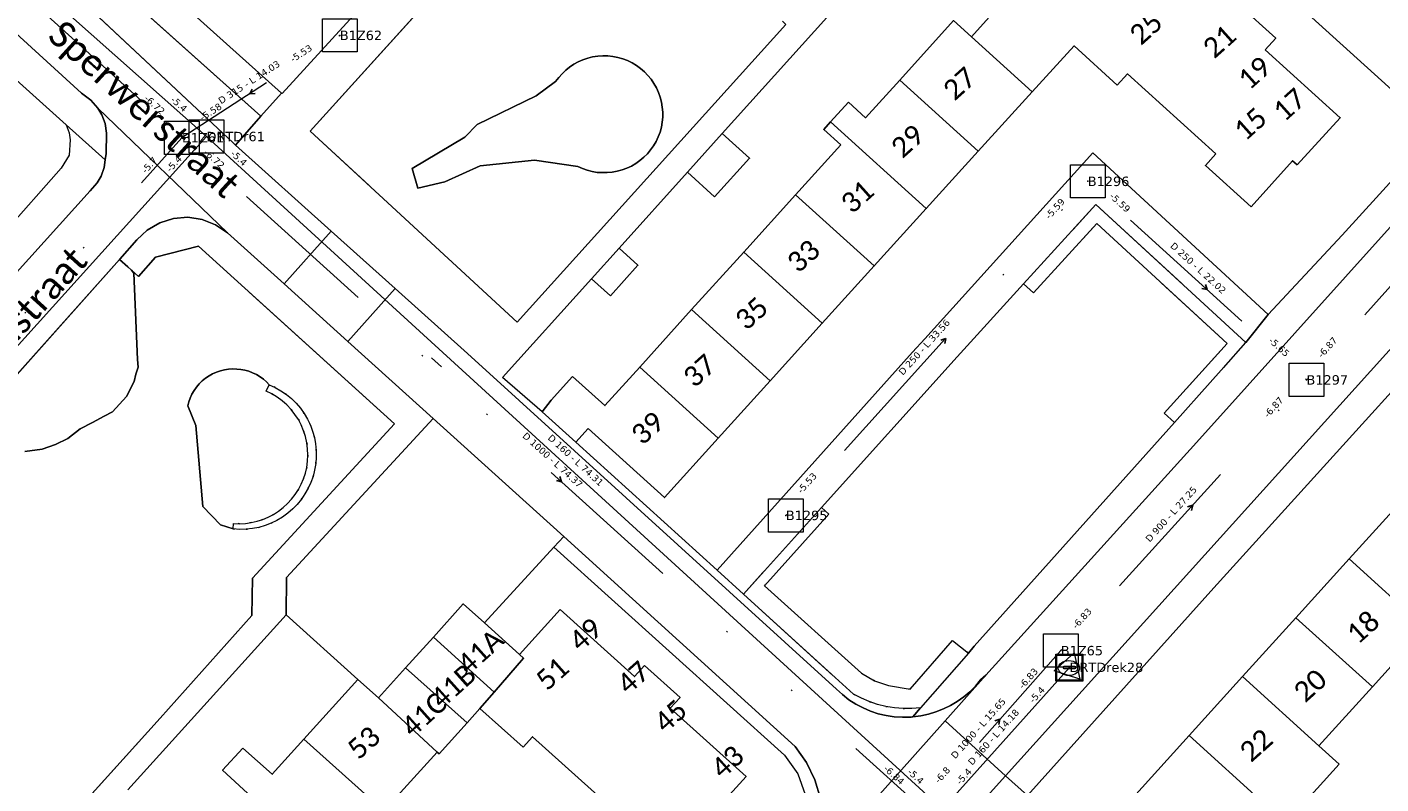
# Model space of a CAD drawing. Header units: metres. Extents: x 113074 to 114313, y 482627 to 483855.
# Tile 7 of 78: x 113683 to 113784, y 483036 to 483092. Entities that reach past the tile are written whole.
import ezdxf
from ezdxf.enums import TextEntityAlignment as Align

# ---------------------------------------------------------------- set-up
doc = ezdxf.new("R2010")
doc.units = ezdxf.units.M
doc.header["$MEASUREMENT"] = 0
doc.linetypes.add('DGN Style 2', pattern=[50.429501, 30.257701, -20.1718])
doc.linetypes.add('DGN Style 6', pattern=[30.473618, 0.016022, -6.408752, 11.215317, -6.408752, 0.016022, -6.408752])
for name, color, linetype, lineweight in [('BGT-Lijnen - BTD Groenvoorziening  gras- en kruidachtigen (v)', 94, 'Continuous', 13), ('BGT-Lijnen - BTD Groenvoorziening  heesters (v)', 94, 'Continuous', 13), ('BGT-Lijnen - BTD Groenvoorziening  planten (v)', 94, 'Continuous', 13), ('BGT-Lijnen - Huisnummer overig (t)', 252, 'Continuous', 13), ('BGT-Lijnen - IMKL   Bijzondere knoop (p)', 252, 'Continuous', 13), ('BGT-Lijnen - ORL Straatnaam (t)', 7, 'Continuous', 13), ('BGT-Lijnen - PND grondvlak pand (v_mv)', 1, 'Continuous', 13), ('BGT-Lijnen - WGD Inrit (v)', 7, 'Continuous', 13), ('BGT-Lijnen - WGD Parkeervlak (v)', 7, 'Continuous', 13), ('BGT-Lijnen - WGD Rijbaan - Lokale weg (v)', 7, 'Continuous', 13), ('BGT-Lijnen - WGD Rijbaan - Lokale weg verkeersdrempel (v)', 7, 'Continuous', 13), ('BGT-Lijnen - WGD Voetpad (v)', 7, 'Continuous', 13), ('BGT-Lijnen - XXX Haagvoet BTD (v)', 211, 'Continuous', 13), ('Riolering - BOBs', 7, 'Continuous', 13), ('Riolering - Drainage', 254, 'Continuous', 13), ('Riolering - Gemengd riool', 7, 'Continuous', 13), ('Riolering - KNOOP_NUMMER', 7, 'Continuous', 13), ('Riolering - KNOOP_RIOOLPUT', 7, 'Continuous', 13), ('Riolering - Leidingtekst', 7, 'Continuous', 13), ('Riolering - Level 63', 7, 'Continuous', 13), ('Riolering - RIO-KNP', 4, 'Continuous', 13), ('Riolering - Stroomrichting', 7, 'Continuous', 13)]:
    doc.layers.add(name, color=color, linetype=linetype, lineweight=lineweight)
doc.styles.add('Style-Calibri', font='calibri.ttf')
doc.styles.add('Style-Verdana', font='verdana.ttf')

# ---------------------------------------------------------------- blocks, each defined once
blk = doc.blocks.new('IMKL Bijzondere knoop')
at = {"layer": 'BGT-Lijnen - IMKL   Bijzondere knoop (p)', "linetype": 'Continuous', "lineweight": 13}
for p, q in [((-39, 8), (39, 8)), ((-39, -9), (39, -9))]:
    blk.add_line(p, q, dxfattribs=at)
blk.add_arc((-40, -1), 8.3, 79.3818, 280.6182, dxfattribs=at)
at = {"layer": 'BGT-Lijnen - IMKL   Bijzondere knoop (p)', "linetype": 'Continuous', "lineweight": 13, "extrusion": (0, 0, -1)}
blk.add_arc((-41, -1), 8.42, 75.8538, 284.1462, dxfattribs=at)
at = {"layer": 'BGT-Lijnen - IMKL   Bijzondere knoop (p)', "linetype": 'Continuous', "lineweight": 13}
blk.add_ellipse((-4, -5), major_axis=(-79.3, -0.2), ratio=0.699465, dxfattribs=at)
for points in [[(-101, 98), (99, 98), (99, -102), (-101, -102)], [(-95, 92), (92, 92), (92, -96), (-95, -96)]]:
    blk.add_3dface(points, dxfattribs=at)
blk = doc.blocks.new('CDE bijzonder')
at = {"layer": 'Riolering - RIO-KNP', "color": 172}
for p, q in [((-1.14, -0.26), (0.34, 1.08)), ((0.34, 1.08), (0.76, -0.88)), ((0.76, -0.88), (-1.14, -0.26))]:
    blk.add_line(p, q, dxfattribs=at)
blk.add_3dface([(-1.14, -0.26), (0.34, 1.08), (0.76, -0.88)], dxfattribs=at)
blk = doc.blocks.new('rioput')
at = {"layer": 'Riolering - Level 63', "linetype": 'Continuous', "lineweight": 13}
blk.add_3dface([(-1.29, 1.24), (1.29, 1.24), (1.29, -1.24), (-1.29, -1.24)], dxfattribs=at)

msp = doc.modelspace()

# ---------------------------------------------------------------- linework, layer by layer
at = {"layer": 'BGT-Lijnen - BTD Groenvoorziening  gras- en kruidachtigen (v)', "linetype": 'DGN Style 2', "lineweight": 13, "flags": 128}
for points in [[(113720.63, 483102.23), (113704.34, 483084.24), (113719.77, 483070.01)], [(113700.67, 483085.35), (113688.06, 483096.65)], [(113719.77, 483070.01), (113739.81, 483092.18), (113735.45, 483096.62)], [(113685.63, 483095.5), (113686.33, 483094.87), (113698.61, 483083.36)], [(113724, 483089.23), (113724.33, 483089.41), (113724.68, 483089.56)], [(113724.68, 483089.56), (113725.04, 483089.68), (113725.4, 483089.78)], [(113725.4, 483089.78), (113725.78, 483089.83), (113726.15, 483089.86)], [(113726.15, 483089.86), (113726.53, 483089.85), (113726.91, 483089.81)], [(113726.91, 483089.81), (113727.28, 483089.74), (113727.65, 483089.64)], [(113727.65, 483089.64), (113728, 483089.5), (113728.34, 483089.34)], [(113722.87, 483088.23), (113723.12, 483088.52), (113723.39, 483088.78)], [(113723.39, 483088.78), (113723.68, 483089.02), (113724, 483089.23)], [(113728.34, 483089.34), (113728.67, 483089.14), (113728.97, 483088.92)], [(113728.97, 483088.92), (113729.26, 483088.67), (113729.52, 483088.4)], [(113721.2, 483086.86), (113722.64, 483087.93), (113722.87, 483088.23)], [(113729.52, 483088.4), (113729.76, 483088.11), (113729.97, 483087.79)], [(113729.97, 483087.79), (113730.16, 483087.46), (113730.31, 483087.12)], [(113715.87, 483083.79), (113716.79, 483084.73), (113721.2, 483086.86)], [(113730.31, 483087.12), (113730.44, 483086.77), (113730.53, 483086.4)], [(113730.53, 483086.4), (113730.59, 483086.03), (113730.62, 483085.66)], [(113730.62, 483085.66), (113730.62, 483085.28), (113730.58, 483084.9)], [(113698.61, 483083.36), (113698.78, 483083.2), (113700.67, 483085.35)], [(113730.58, 483084.9), (113730.52, 483084.53), (113730.42, 483084.17)], [(113712.38, 483079.99), (113711.96, 483081.45), (113715.87, 483083.79)], [(113730.42, 483084.17), (113730.29, 483083.82), (113730.13, 483083.48)], [(113729.72, 483082.84), (113729.48, 483082.56), (113729.21, 483082.29)], [(113730.13, 483083.48), (113729.94, 483083.15), (113729.72, 483082.84)], [(113717.02, 483081.65), (113714.39, 483080.47), (113712.38, 483079.99)], [(113724.3, 483081.61), (113721.06, 483082.07), (113717.02, 483081.65)], [(113725, 483081.33), (113724.65, 483081.45), (113724.3, 483081.61)], [(113728.62, 483081.83), (113728.29, 483081.64), (113727.95, 483081.48)], [(113729.21, 483082.29), (113728.92, 483082.05), (113728.62, 483081.83)], [(113725.74, 483081.17), (113725.37, 483081.24), (113725, 483081.33)], [(113726.49, 483081.15), (113726.11, 483081.15), (113725.74, 483081.17)], [(113727.23, 483081.25), (113726.86, 483081.18), (113726.49, 483081.15)], [(113727.95, 483081.48), (113727.6, 483081.35), (113727.23, 483081.25)], [(113772.69, 483068.41), (113762.98, 483077.35), (113758.26, 483072.18)], [(113696.03, 483075.66), (113692.81, 483074.85), (113691.56, 483073.4)], [(113700.04, 483050.93), (113710.63, 483062.42), (113696.03, 483075.66)], [(113691.04, 483073.87), (113691.21, 483073.65), (113691.48, 483067.21)], [(113691.56, 483073.4), (113691.04, 483073.87)], [(113758.26, 483072.18), (113757.52, 483072.86), (113752.58, 483067.43)], [(113768.76, 483062.52), (113768, 483063.21), (113772.69, 483068.41)], [(113752.58, 483067.43), (113742.45, 483056.18), (113743, 483055.68)], [(113691.48, 483067.21), (113691.53, 483066.64), (113691.35, 483066.12)], [(113697.37, 483066.27), (113697.66, 483066.37), (113697.96, 483066.45)], [(113697.96, 483066.45), (113698.26, 483066.5), (113698.57, 483066.52)], [(113698.57, 483066.52), (113698.87, 483066.51), (113699.18, 483066.48)], [(113699.18, 483066.48), (113699.48, 483066.42), (113699.78, 483066.34)], [(113691.35, 483066.12), (113691.24, 483065.57), (113690.65, 483064.47)], [(113695.88, 483065.16), (113696.08, 483065.4), (113696.31, 483065.62)], [(113696.31, 483065.62), (113696.55, 483065.82), (113696.81, 483065.99)], [(113696.81, 483065.99), (113697.08, 483066.15), (113697.37, 483066.27)], [(113699.78, 483066.34), (113700.06, 483066.23), (113700.34, 483066.1)], [(113700.34, 483066.1), (113700.61, 483065.94), (113700.86, 483065.76)], [(113700.86, 483065.76), (113701.09, 483065.56), (113701.3, 483065.34)], [(113690.65, 483064.47), (113689.62, 483063.33), (113689, 483063)], [(113695.3, 483064.06), (113695.41, 483064.35), (113695.54, 483064.64)], [(113695.54, 483064.64), (113695.7, 483064.91), (113695.88, 483065.16)], [(113701.3, 483065.34), (113701.75, 483065.13), (113702.17, 483064.89)], [(113702.17, 483064.89), (113702.58, 483064.62), (113702.95, 483064.31)], [(113695.83, 483062.31), (113695.22, 483063.76), (113695.3, 483064.06)], [(113702.95, 483064.31), (113703.3, 483063.97), (113703.62, 483063.59)], [(113703.62, 483063.59), (113703.9, 483063.2), (113704.15, 483062.78)], [(113689, 483063), (113688.12, 483062.53), (113687.2, 483062.05)], [(113704.15, 483062.78), (113704.36, 483062.33), (113704.53, 483061.88)], [(113753.84, 483045.85), (113768.76, 483062.52)], [(113687.2, 483062.05), (113686.29, 483061.32), (113685.37, 483060.88)], [(113697.66, 483054.9), (113696.35, 483056.26), (113695.83, 483062.31)], [(113704.53, 483061.88), (113704.66, 483061.41), (113704.75, 483060.93)], [(113685.37, 483060.88), (113684.38, 483060.54), (113683.09, 483060.36)], [(113704.75, 483060.93), (113704.8, 483060.44), (113704.8, 483059.95)], [(113704.8, 483059.95), (113704.76, 483059.46), (113704.68, 483058.98)], [(113704.68, 483058.98), (113704.56, 483058.51), (113704.4, 483058.06)], [(113704.4, 483058.06), (113704.2, 483057.62), (113703.96, 483057.2)], [(113703.38, 483056.42), (113703.05, 483056.08), (113702.68, 483055.76)], [(113703.96, 483057.2), (113703.69, 483056.8), (113703.38, 483056.42)], [(113702.68, 483055.76), (113702.29, 483055.48), (113701.87, 483055.23)], [(113743, 483055.68), (113738.2, 483050.35), (113745.44, 483043.84)], [(113699.08, 483054.56), (113698.6, 483054.59), (113697.66, 483054.9)], [(113700.05, 483054.62), (113699.57, 483054.57), (113699.08, 483054.56)], [(113700.99, 483054.85), (113700.52, 483054.71), (113700.05, 483054.62)], [(113701.87, 483055.23), (113701.44, 483055.02), (113700.99, 483054.85)], [(113693.17, 483040.49), (113700.01, 483048.14), (113700.04, 483050.93)], [(113747.46, 483042.91), (113749.07, 483042.64), (113752.22, 483046.27)], [(113752.22, 483046.27), (113753.4, 483045.34), (113753.84, 483045.85)], [(113745.44, 483043.84), (113746.41, 483043.28), (113747.46, 483042.91)], [(113673.47, 483018.68), (113673.77, 483019.02), (113693.17, 483040.49)]]:
    msp.add_lwpolyline(points, dxfattribs=at)
at = {"layer": 'BGT-Lijnen - BTD Groenvoorziening  heesters (v)', "linetype": 'DGN Style 2', "lineweight": 13, "flags": 128}
for points in [[(113690.76, 483074.12), (113690.13, 483074.67), (113677.86, 483060.92)], [(113691.21, 483073.65), (113691.04, 483073.87), (113690.76, 483074.12)], [(113691.48, 483067.21), (113691.21, 483073.65)], [(113691.35, 483066.12), (113691.53, 483066.64), (113691.48, 483067.21)], [(113690.65, 483064.47), (113691.24, 483065.57), (113691.35, 483066.12)], [(113689, 483063), (113689.62, 483063.33), (113690.65, 483064.47)], [(113687.2, 483062.05), (113688.12, 483062.53), (113689, 483063)], [(113685.37, 483060.88), (113686.29, 483061.32), (113687.2, 483062.05)], [(113683.09, 483060.36), (113684.38, 483060.54), (113685.37, 483060.88)]]:
    msp.add_lwpolyline(points, dxfattribs=at)
at = {"layer": 'BGT-Lijnen - BTD Groenvoorziening  planten (v)', "linetype": 'DGN Style 2', "lineweight": 13, "flags": 128}
for points in [[(113724.68, 483089.56), (113724.33, 483089.41), (113724, 483089.23)], [(113725.4, 483089.78), (113725.04, 483089.68), (113724.68, 483089.56)], [(113726.15, 483089.86), (113725.78, 483089.83), (113725.4, 483089.78)], [(113726.91, 483089.81), (113726.53, 483089.85), (113726.15, 483089.86)], [(113727.65, 483089.64), (113727.28, 483089.74), (113726.91, 483089.81)], [(113728.34, 483089.34), (113728, 483089.5), (113727.65, 483089.64)], [(113723.39, 483088.78), (113723.12, 483088.52), (113722.87, 483088.23)], [(113724, 483089.23), (113723.68, 483089.02), (113723.39, 483088.78)], [(113728.97, 483088.92), (113728.67, 483089.14), (113728.34, 483089.34)], [(113729.52, 483088.4), (113729.26, 483088.67), (113728.97, 483088.92)], [(113722.87, 483088.23), (113722.64, 483087.93), (113721.2, 483086.86)], [(113729.97, 483087.79), (113729.76, 483088.11), (113729.52, 483088.4)], [(113730.31, 483087.12), (113730.16, 483087.46), (113729.97, 483087.79)], [(113721.2, 483086.86), (113716.79, 483084.73), (113715.87, 483083.79)], [(113730.53, 483086.4), (113730.44, 483086.77), (113730.31, 483087.12)], [(113730.62, 483085.66), (113730.59, 483086.03), (113730.53, 483086.4)], [(113730.58, 483084.9), (113730.62, 483085.28), (113730.62, 483085.66)], [(113730.42, 483084.17), (113730.52, 483084.53), (113730.58, 483084.9)], [(113715.87, 483083.79), (113711.96, 483081.45), (113712.38, 483079.99)], [(113730.13, 483083.48), (113730.29, 483083.82), (113730.42, 483084.17)], [(113729.21, 483082.29), (113729.48, 483082.56), (113729.72, 483082.84)], [(113729.72, 483082.84), (113729.94, 483083.15), (113730.13, 483083.48)], [(113712.38, 483079.99), (113714.39, 483080.47), (113717.02, 483081.65)], [(113717.02, 483081.65), (113721.06, 483082.07), (113724.3, 483081.61)], [(113724.3, 483081.61), (113724.65, 483081.45), (113725, 483081.33)], [(113727.95, 483081.48), (113728.29, 483081.64), (113728.62, 483081.83)], [(113728.62, 483081.83), (113728.92, 483082.05), (113729.21, 483082.29)], [(113725, 483081.33), (113725.37, 483081.24), (113725.74, 483081.17)], [(113725.74, 483081.17), (113726.11, 483081.15), (113726.49, 483081.15)], [(113726.49, 483081.15), (113726.86, 483081.18), (113727.23, 483081.25)], [(113727.23, 483081.25), (113727.6, 483081.35), (113727.95, 483081.48)], [(113697.96, 483066.45), (113697.66, 483066.37), (113697.37, 483066.27)], [(113698.57, 483066.52), (113698.26, 483066.5), (113697.96, 483066.45)], [(113699.18, 483066.48), (113698.87, 483066.51), (113698.57, 483066.52)], [(113699.78, 483066.34), (113699.48, 483066.42), (113699.18, 483066.48)], [(113696.31, 483065.62), (113696.08, 483065.4), (113695.88, 483065.16)], [(113696.81, 483065.99), (113696.55, 483065.82), (113696.31, 483065.62)], [(113697.37, 483066.27), (113697.08, 483066.15), (113696.81, 483065.99)], [(113700.34, 483066.1), (113700.06, 483066.23), (113699.78, 483066.34)], [(113700.86, 483065.76), (113700.61, 483065.94), (113700.34, 483066.1)], [(113701.3, 483065.34), (113701.09, 483065.56), (113700.86, 483065.76)], [(113695.54, 483064.64), (113695.41, 483064.35), (113695.3, 483064.06)], [(113695.88, 483065.16), (113695.7, 483064.91), (113695.54, 483064.64)], [(113701.07, 483064.85), (113701.3, 483065.34)], [(113701.89, 483064.41), (113701.49, 483064.65), (113701.07, 483064.85)], [(113702.61, 483063.83), (113702.26, 483064.14), (113701.89, 483064.41)], [(113695.3, 483064.06), (113695.22, 483063.76), (113695.83, 483062.31)], [(113703.21, 483063.13), (113702.93, 483063.5), (113702.61, 483063.83)], [(113703.68, 483062.34), (113703.47, 483062.75), (113703.21, 483063.13)], [(113704, 483061.47), (113703.86, 483061.91), (113703.68, 483062.34)], [(113695.83, 483062.31), (113696.35, 483056.26), (113697.66, 483054.9)], [(113704.16, 483060.56), (113704.1, 483061.02), (113704, 483061.47)], [(113704.16, 483059.63), (113704.18, 483060.09), (113704.16, 483060.56)], [(113703.99, 483058.74), (113704.09, 483059.17), (113704.16, 483059.63)], [(113703.68, 483057.92), (113703.85, 483058.32), (113703.99, 483058.74)], [(113703.23, 483057.15), (113703.47, 483057.52), (113703.68, 483057.92)], [(113701.98, 483055.91), (113702.33, 483056.18), (113702.66, 483056.48)], [(113702.66, 483056.48), (113702.96, 483056.8), (113703.23, 483057.15)], [(113700.39, 483055.16), (113700.81, 483055.3), (113701.22, 483055.47)], [(113701.22, 483055.47), (113701.61, 483055.67), (113701.98, 483055.91)], [(113697.66, 483054.9), (113698.6, 483054.59), (113698.63, 483055)], [(113698.63, 483055), (113699.08, 483054.98), (113699.52, 483055)], [(113699.52, 483055), (113699.96, 483055.06), (113700.39, 483055.16)]]:
    msp.add_lwpolyline(points, dxfattribs=at)
at = {"layer": 'BGT-Lijnen - ORL Straatnaam (t)', "linetype": 'Continuous', "lineweight": 13, "flags": 128}
msp.add_lwpolyline([(113713.39, 483067.34), (113714.13, 483066.68)], dxfattribs=at)
at = {"layer": 'BGT-Lijnen - PND grondvlak pand (v_mv)', "linetype": 'Continuous', "lineweight": 25, "flags": 128}
for points in [[(113759.77, 483098.12), (113753.63, 483091.28), (113758.15, 483087.18)], [(113775.53, 483090.31), (113776.31, 483091.16), (113773.57, 483093.65)], [(113753.63, 483091.28), (113752.29, 483092.48), (113748.29, 483088.05)], [(113758.15, 483087.18), (113753.63, 483091.28)], [(113758.15, 483087.18), (113761.28, 483090.59), (113764.5, 483087.66)], [(113777.92, 483081.72), (113781.12, 483085.24), (113775.53, 483090.31)], [(113748.29, 483088.05), (113745.74, 483085.24), (113744.46, 483086.41)], [(113748.29, 483088.05), (113754.14, 483082.75), (113758.15, 483087.18)], [(113750.26, 483078.47), (113754.14, 483082.75), (113748.29, 483088.05)], [(113764.5, 483087.66), (113765.27, 483088.51), (113771.85, 483082.54)], [(113744.46, 483086.41), (113743.13, 483084.94), (113750.26, 483078.47)], [(113743.13, 483084.94), (113742.62, 483084.37), (113743.9, 483083.22)], [(113746.39, 483074.2), (113750.26, 483078.47), (113743.13, 483084.94)], [(113735.05, 483084.06), (113732.46, 483081.18), (113734.49, 483079.34)], [(113734.49, 483079.34), (113737.1, 483082.22), (113735.05, 483084.06)], [(113743.9, 483083.22), (113740.53, 483079.5), (113746.39, 483074.2)], [(113771.85, 483082.54), (113771.07, 483081.69), (113774.47, 483078.61)], [(113774.47, 483078.61), (113777.57, 483082.03), (113777.92, 483081.72)], [(113740.53, 483079.5), (113736.66, 483075.22), (113742.51, 483069.92)], [(113742.51, 483069.92), (113746.39, 483074.2), (113740.53, 483079.5)], [(113727.37, 483075.53), (113725.32, 483073.24), (113726.72, 483071.97)], [(113726.72, 483071.97), (113728.78, 483074.25), (113727.37, 483075.53)], [(113736.66, 483075.22), (113732.78, 483070.94), (113738.63, 483065.64)], [(113738.63, 483065.64), (113742.51, 483069.92), (113736.66, 483075.22)], [(113732.78, 483070.94), (113728.91, 483066.66), (113734.76, 483061.36)], [(113734.76, 483061.36), (113738.63, 483065.64), (113732.78, 483070.94)], [(113728.91, 483066.66), (113726.31, 483063.79), (113723.91, 483065.96)], [(113734.76, 483061.36), (113728.91, 483066.66)], [(113723.91, 483065.96), (113722.31, 483064.18), (113721.64, 483063.31)], [(113721.64, 483063.31), (113724.14, 483061.06), (113725.06, 483062.08)], [(113725.06, 483062.08), (113730.75, 483056.93), (113734.76, 483061.36)], [(113785.76, 483056.74), (113781.79, 483052.35), (113787.48, 483047.19)], [(113781.79, 483052.35), (113777.81, 483047.97), (113783.51, 483042.81)], [(113783.51, 483042.81), (113787.48, 483047.19), (113781.79, 483052.35)], [(113717.33, 483047.58), (113715.75, 483049), (113713.53, 483046.53)], [(113722.97, 483048.58), (113719.95, 483045.22)], [(113729.26, 483044.42), (113728.51, 483043.59), (113722.97, 483048.58)], [(113720.25, 483044.95), (113719.95, 483045.22), (113717.33, 483047.58)], [(113777.81, 483047.97), (113773.83, 483043.58), (113779.53, 483038.42)], [(113779.53, 483038.42), (113783.51, 483042.81), (113777.81, 483047.97)], [(113713.53, 483046.53), (113711.46, 483044.23), (113716.04, 483040.15)], [(113718.05, 483042.43), (113713.53, 483046.53)], [(113713.53, 483046.53), (113718.05, 483042.43), (113720.25, 483044.95)], [(113719.95, 483045.22), (113720.25, 483044.95), (113718.05, 483042.43)], [(113711.46, 483044.23), (113709.44, 483041.99), (113713.8, 483037.96)], [(113716.04, 483040.15), (113711.46, 483044.23)], [(113731.19, 483041.22), (113731.92, 483042.03), (113729.26, 483044.42)], [(113709.44, 483041.99), (113707.89, 483043.38), (113703.88, 483038.93)], [(113773.83, 483043.58), (113769.86, 483039.19), (113775.55, 483034.03)], [(113781.03, 483037.06), (113779.53, 483038.42), (113773.83, 483043.58)], [(113716.04, 483040.15), (113716.99, 483041.21), (113718.05, 483042.43)], [(113718.05, 483042.43), (113716.99, 483041.21), (113720.21, 483038.32)], [(113713.8, 483037.96), (113709.44, 483041.99)], [(113733.64, 483032.6), (113736.84, 483036.15), (113731.19, 483041.22)], [(113713.8, 483037.96), (113713.95, 483037.83), (113716.04, 483040.15)], [(113769.86, 483039.19), (113765.88, 483034.8), (113771.58, 483029.64)], [(113771.58, 483029.64), (113775.55, 483034.03), (113769.86, 483039.19)], [(113699.32, 483038.26), (113697.82, 483036.61), (113699.99, 483034.6)], [(113703.88, 483038.93), (113701.52, 483036.3), (113699.32, 483038.26)], [(113709.84, 483033.57), (113703.88, 483038.93)], [(113703.88, 483038.93), (113709.84, 483033.57), (113713.8, 483037.96)], [(113720.21, 483038.32), (113720.92, 483039.1), (113727.72, 483032.99)], [(113775.55, 483034.03), (113777.06, 483032.67), (113781.03, 483037.06)]]:
    msp.add_lwpolyline(points, dxfattribs=at)
at = {"layer": 'BGT-Lijnen - WGD Inrit (v)', "linetype": 'Continuous', "lineweight": 13, "flags": 128}
msp.add_lwpolyline([(113770.54, 483106.42), (113767.61, 483103.04), (113788.34, 483084.27)], dxfattribs=at)
at = {"layer": 'BGT-Lijnen - WGD Parkeervlak (v)', "linetype": 'Continuous', "lineweight": 13, "flags": 128}
for points in [[(113752.29, 483092.48), (113753.63, 483091.28), (113759.77, 483098.12)], [(113713.51, 483062.82), (113702.59, 483050.98), (113702.55, 483048.18)], [(113723.25, 483054.02), (113719.42, 483057.49), (113713.51, 483062.82)], [(113717.33, 483047.58), (113722.51, 483053.22), (113723.25, 483054.02)], [(113713.53, 483046.53), (113715.75, 483049), (113717.33, 483047.58)], [(113702.55, 483048.18), (113707.89, 483043.38), (113709.44, 483041.99)], [(113709.44, 483041.99), (113711.46, 483044.23), (113713.53, 483046.53)]]:
    msp.add_lwpolyline(points, dxfattribs=at)
at = {"layer": 'BGT-Lijnen - WGD Rijbaan - Lokale weg (v)', "linetype": 'Continuous', "lineweight": 13, "flags": 128}
for points in [[(113661.45, 483110.71), (113687.31, 483087.08), (113687.99, 483086.54)], [(113698.61, 483083.36), (113686.33, 483094.87), (113685.63, 483095.5)], [(113687.99, 483086.54), (113688.52, 483085.95), (113698.18, 483076.65)], [(113688.52, 483085.95), (113688.81, 483085.46), (113689.07, 483084.81)], [(113697.3, 483077.26), (113698.18, 483076.65), (113688.52, 483085.95)], [(113689.07, 483084.81), (113689.17, 483084.08), (113689.14, 483082.58)], [(113791.83, 483084.96), (113788.83, 483081.54), (113770.4, 483061.04)], [(113689.14, 483082.58), (113689.08, 483082.11), (113689, 483081.52)], [(113705.91, 483076.79), (113698.78, 483083.2), (113698.61, 483083.36)], [(113689, 483081.52), (113688.77, 483080.89), (113688.46, 483080.39)], [(113688.46, 483080.39), (113687.95, 483079.78), (113679.93, 483070.93)], [(113693.14, 483077.41), (113694.16, 483077.73), (113695.24, 483077.82)], [(113695.24, 483077.82), (113696.3, 483077.66), (113697.3, 483077.26)], [(113690.16, 483074.7), (113691.43, 483076.14), (113691.82, 483076.51)], [(113691.82, 483076.51), (113692.21, 483076.87), (113693.14, 483077.41)], [(113698.18, 483076.65), (113702.4, 483072.85), (113705.91, 483076.79)], [(113677.86, 483060.92), (113690.13, 483074.67), (113690.16, 483074.7)], [(113716.07, 483067.66), (113710.68, 483072.5), (113707.16, 483068.55)], [(113751.67, 483040.29), (113756.18, 483036.2), (113789.08, 483072.69)], [(113707.16, 483068.55), (113713.51, 483062.82), (113719.42, 483057.49)], [(113744.02, 483042.24), (113743.57, 483042.65), (113716.07, 483067.66)], [(113770.4, 483061.04), (113754.7, 483043.69), (113751.67, 483040.29)], [(113719.42, 483057.49), (113723.25, 483054.02), (113740.5, 483038.37)], [(113751.67, 483040.29), (113754.7, 483043.69), (113754.31, 483043.34)], [(113754.31, 483043.34), (113753.93, 483042.88), (113753.51, 483042.46)], [(113745.01, 483041.53), (113744.5, 483041.86), (113744.02, 483042.24)], [(113753.51, 483042.46), (113753.06, 483042.08), (113752.58, 483041.73)], [(113746.11, 483041.01), (113745.55, 483041.25), (113745.01, 483041.53)], [(113751.54, 483041.17), (113750.99, 483040.95), (113750.43, 483040.78)], [(113752.58, 483041.73), (113752.07, 483041.43), (113751.54, 483041.17)], [(113751.67, 483040.29), (113740.5, 483027.75), (113721.26, 483006.62)], [(113734.66, 483012.34), (113756.18, 483036.2), (113751.67, 483040.29)], [(113741.16, 483028.76), (113740.5, 483027.75), (113751.67, 483040.29)], [(113747.28, 483040.68), (113746.69, 483040.82), (113746.11, 483041.01)], [(113748.49, 483040.55), (113747.88, 483040.59), (113747.28, 483040.68)], [(113749.15, 483040.57), (113749.1, 483040.57), (113748.49, 483040.55)], [(113749.26, 483040.58), (113749.21, 483040.58), (113749.15, 483040.57)], [(113750.43, 483040.78), (113749.85, 483040.66), (113749.26, 483040.58)], [(113740.5, 483038.37), (113741.34, 483037.19), (113741.97, 483035.89)], [(113741.97, 483035.89), (113742.38, 483034.49), (113742.54, 483033.08)]]:
    msp.add_lwpolyline(points, dxfattribs=at)
at = {"layer": 'BGT-Lijnen - WGD Rijbaan - Lokale weg verkeersdrempel (v)', "linetype": 'Continuous', "lineweight": 13, "flags": 128}
for points in [[(113705.91, 483076.79), (113702.4, 483072.85), (113707.16, 483068.55)], [(113707.16, 483068.55), (113710.68, 483072.5), (113705.91, 483076.79)]]:
    msp.add_lwpolyline(points, dxfattribs=at)
at = {"layer": 'BGT-Lijnen - WGD Voetpad (v)', "linetype": 'Continuous', "lineweight": 13, "flags": 128}
for points in [[(113702.21, 483087.08), (113676.61, 483110.03), (113660.77, 483124.39)], [(113725.47, 483111.31), (113724.9, 483111.82), (113702.25, 483087.04)], [(113687.99, 483086.54), (113687.31, 483087.08), (113661.45, 483110.71)], [(113704.34, 483084.24), (113720.63, 483102.23), (113722.03, 483103.77)], [(113688.06, 483096.65), (113700.67, 483085.35), (113702.21, 483087.08)], [(113735.05, 483084.06), (113746.97, 483097.31)], [(113677.42, 483092.55), (113686.17, 483084.72), (113689.08, 483082.11)], [(113739.81, 483092.18), (113719.77, 483070.01), (113704.34, 483084.24)], [(113688.81, 483085.46), (113688.52, 483085.95), (113687.99, 483086.54)], [(113702.25, 483087.04), (113702.21, 483087.08), (113700.67, 483085.35)], [(113689.08, 483082.11), (113686.17, 483084.72), (113686.39, 483084.12)], [(113689.17, 483084.08), (113689.07, 483084.81), (113688.81, 483085.46)], [(113700.67, 483085.35), (113698.78, 483083.2), (113705.91, 483076.79)], [(113770.4, 483061.04), (113788.83, 483081.54), (113791.83, 483084.96)], [(113686.39, 483084.12), (113686.47, 483083.59), (113686.38, 483082.45)], [(113689.08, 483082.11), (113689.14, 483082.58), (113689.17, 483084.08)], [(113727.37, 483075.53), (113732.46, 483081.18), (113735.05, 483084.06)], [(113788.34, 483084.27), (113781.27, 483076.49), (113775.74, 483070.57)], [(113775.74, 483070.57), (113762.67, 483082.62), (113750.15, 483068.76)], [(113686.38, 483082.45), (113685.78, 483081.47), (113677.16, 483071.74)], [(113688.77, 483080.89), (113689, 483081.52), (113689.08, 483082.11)], [(113687.95, 483079.78), (113688.46, 483080.39), (113688.77, 483080.89)], [(113662.95, 483052.05), (113679.93, 483070.93), (113687.95, 483079.78)], [(113752.58, 483067.43), (113757.52, 483072.86), (113762.91, 483078.77)], [(113762.91, 483078.77), (113774.09, 483068.48), (113775.74, 483070.57)], [(113694.16, 483077.73), (113693.14, 483077.41), (113692.21, 483076.87)], [(113696.3, 483077.66), (113695.24, 483077.82), (113694.16, 483077.73)], [(113698.18, 483076.65), (113697.3, 483077.26), (113696.3, 483077.66)], [(113757.81, 483034.73), (113771.7, 483050.21), (113796.47, 483077.52)], [(113692.21, 483076.87), (113691.82, 483076.51), (113691.43, 483076.14)], [(113707.16, 483068.55), (113702.4, 483072.85), (113698.18, 483076.65)], [(113705.91, 483076.79), (113710.68, 483072.5), (113716.07, 483067.66)], [(113691.43, 483076.14), (113690.16, 483074.7), (113690.13, 483074.67)], [(113692.81, 483074.85), (113696.03, 483075.66), (113710.63, 483062.42)], [(113718.69, 483065.87), (113725.32, 483073.24), (113727.37, 483075.53)], [(113690.13, 483074.67), (113690.76, 483074.12), (113691.04, 483073.87)], [(113691.04, 483073.87), (113691.56, 483073.4), (113692.81, 483074.85)], [(113789.08, 483072.69), (113756.18, 483036.2), (113757.81, 483034.73)], [(113775.74, 483070.57), (113774.09, 483068.48), (113768.76, 483062.52)], [(113702.59, 483050.98), (113713.51, 483062.82), (113707.16, 483068.55)], [(113750.15, 483068.76), (113749.25, 483067.76), (113734.68, 483051.51)], [(113716.07, 483067.66), (113743.57, 483042.65), (113744.02, 483042.24)], [(113742.45, 483056.18), (113752.58, 483067.43)], [(113724.14, 483061.06), (113721.64, 483063.31), (113718.69, 483065.87)], [(113710.63, 483062.42), (113700.04, 483050.93), (113700.01, 483048.14)], [(113768.76, 483062.52), (113753.84, 483045.85), (113753.4, 483045.34)], [(113736.64, 483049.73), (113734.68, 483051.51), (113724.14, 483061.06)], [(113754.31, 483043.34), (113754.7, 483043.69), (113770.4, 483061.04)], [(113734.68, 483051.51), (113736.64, 483049.73), (113742.45, 483056.18)], [(113723.25, 483054.02), (113722.51, 483053.22), (113739.7, 483037.72)], [(113740.5, 483038.37), (113723.25, 483054.02)], [(113690.77, 483035.14), (113702.55, 483048.18), (113702.59, 483050.98)], [(113745.43, 483041.97), (113744.85, 483042.27), (113736.64, 483049.73)], [(113700.01, 483048.14), (113693.17, 483040.49), (113673.77, 483019.02)], [(113753.4, 483045.34), (113749.84, 483041.25), (113749.26, 483040.58)], [(113753.51, 483042.46), (113753.93, 483042.88), (113754.31, 483043.34)], [(113744.02, 483042.24), (113744.5, 483041.86), (113745.01, 483041.53)], [(113752.58, 483041.73), (113753.06, 483042.08), (113753.51, 483042.46)], [(113745.01, 483041.53), (113745.55, 483041.25), (113746.11, 483041.01)], [(113746.64, 483041.51), (113746.02, 483041.72), (113745.43, 483041.97)], [(113747.9, 483041.25), (113747.26, 483041.36), (113746.64, 483041.51)], [(113749.2, 483041.2), (113748.55, 483041.2), (113747.9, 483041.25)], [(113749.26, 483040.58), (113749.84, 483041.25), (113749.2, 483041.2)], [(113750.43, 483040.78), (113750.99, 483040.95), (113751.54, 483041.17)], [(113751.54, 483041.17), (113752.07, 483041.43), (113752.58, 483041.73)], [(113746.11, 483041.01), (113746.69, 483040.82), (113747.28, 483040.68)], [(113747.28, 483040.68), (113747.88, 483040.59), (113748.49, 483040.55)], [(113748.49, 483040.55), (113749.1, 483040.57), (113749.15, 483040.57)], [(113749.15, 483040.57), (113749.21, 483040.58), (113749.26, 483040.58)], [(113749.26, 483040.58), (113749.85, 483040.66), (113750.43, 483040.78)], [(113741.97, 483035.89), (113741.34, 483037.19), (113740.5, 483038.37)], [(113739.7, 483037.72), (113740.69, 483036.33), (113741.25, 483034.8)], [(113757.81, 483034.73), (113756.18, 483036.2), (113734.66, 483012.34)], [(113742.54, 483033.08), (113742.38, 483034.49), (113741.97, 483035.89)]]:
    msp.add_lwpolyline(points, dxfattribs=at)
at = {"layer": 'BGT-Lijnen - XXX Haagvoet BTD (v)', "linetype": 'DGN Style 6', "lineweight": 13, "flags": 128}
for points in [[(113774.09, 483068.48), (113762.91, 483078.77), (113757.52, 483072.86)], [(113757.52, 483072.86), (113758.26, 483072.18), (113762.98, 483077.35)], [(113762.98, 483077.35), (113772.69, 483068.41), (113768, 483063.21)], [(113768, 483063.21), (113768.76, 483062.52), (113774.09, 483068.48)], [(113701.3, 483065.34), (113701.07, 483064.85), (113701.49, 483064.65)], [(113701.75, 483065.13), (113701.3, 483065.34)], [(113701.49, 483064.65), (113701.89, 483064.41), (113702.26, 483064.14)], [(113702.58, 483064.62), (113702.17, 483064.89), (113701.75, 483065.13)], [(113703.3, 483063.97), (113702.95, 483064.31), (113702.58, 483064.62)], [(113702.26, 483064.14), (113702.61, 483063.83), (113702.93, 483063.5)], [(113702.93, 483063.5), (113703.21, 483063.13), (113703.47, 483062.75)], [(113703.9, 483063.2), (113703.62, 483063.59), (113703.3, 483063.97)], [(113703.47, 483062.75), (113703.68, 483062.34), (113703.86, 483061.91)], [(113704.36, 483062.33), (113704.15, 483062.78), (113703.9, 483063.2)], [(113704.66, 483061.41), (113704.53, 483061.88), (113704.36, 483062.33)], [(113703.86, 483061.91), (113704, 483061.47), (113704.1, 483061.02)], [(113704.8, 483060.44), (113704.75, 483060.93), (113704.66, 483061.41)], [(113704.1, 483061.02), (113704.16, 483060.56), (113704.18, 483060.09)], [(113704.76, 483059.46), (113704.8, 483059.95), (113704.8, 483060.44)], [(113704.18, 483060.09), (113704.16, 483059.63), (113704.09, 483059.17)], [(113704.56, 483058.51), (113704.68, 483058.98), (113704.76, 483059.46)], [(113703.85, 483058.32), (113703.68, 483057.92), (113703.47, 483057.52)], [(113704.09, 483059.17), (113703.99, 483058.74), (113703.85, 483058.32)], [(113704.2, 483057.62), (113704.4, 483058.06), (113704.56, 483058.51)], [(113703.47, 483057.52), (113703.23, 483057.15), (113702.96, 483056.8)], [(113703.69, 483056.8), (113703.96, 483057.2), (113704.2, 483057.62)], [(113702.96, 483056.8), (113702.66, 483056.48), (113702.33, 483056.18)], [(113703.05, 483056.08), (113703.38, 483056.42), (113703.69, 483056.8)], [(113700.81, 483055.3), (113700.39, 483055.16), (113699.96, 483055.06)], [(113701.61, 483055.67), (113701.22, 483055.47), (113700.81, 483055.3)], [(113701.44, 483055.02), (113701.87, 483055.23), (113702.29, 483055.48)], [(113702.33, 483056.18), (113701.98, 483055.91), (113701.61, 483055.67)], [(113702.29, 483055.48), (113702.68, 483055.76), (113703.05, 483056.08)], [(113742.45, 483056.18), (113736.64, 483049.73), (113744.85, 483042.27)], [(113738.2, 483050.35), (113743, 483055.68), (113742.45, 483056.18)], [(113699.08, 483054.98), (113698.63, 483055), (113698.6, 483054.59)], [(113698.6, 483054.59), (113699.08, 483054.56), (113699.57, 483054.57)], [(113699.96, 483055.06), (113699.52, 483055), (113699.08, 483054.98)], [(113699.57, 483054.57), (113700.05, 483054.62), (113700.52, 483054.71)], [(113700.52, 483054.71), (113700.99, 483054.85), (113701.44, 483055.02)], [(113746.41, 483043.28), (113745.44, 483043.84), (113738.2, 483050.35)], [(113753.4, 483045.34), (113752.22, 483046.27), (113749.07, 483042.64)], [(113749.84, 483041.25), (113753.4, 483045.34)], [(113749.07, 483042.64), (113747.46, 483042.91), (113746.41, 483043.28)], [(113744.85, 483042.27), (113745.43, 483041.97), (113746.02, 483041.72)], [(113746.02, 483041.72), (113746.64, 483041.51), (113747.26, 483041.36)], [(113747.26, 483041.36), (113747.9, 483041.25), (113748.55, 483041.2)], [(113748.55, 483041.2), (113749.2, 483041.2), (113749.84, 483041.25)]]:
    msp.add_lwpolyline(points, dxfattribs=at)
at = {"layer": 'Riolering - Drainage', "linetype": 'Continuous', "lineweight": 13, "flags": 128}
for points in [[(113631.8, 483141.35), (113696.62, 483083.84)], [(113696.62, 483083.84), (113666.76, 483050.76)], [(113696.62, 483083.84), (113751.48, 483033.71)], [(113751.48, 483033.71), (113760.94, 483044.27)]]:
    msp.add_lwpolyline(points, dxfattribs=at)
at = {"layer": 'Riolering - Gemengd riool', "color": 94, "linetype": 'DGN Style 6', "lineweight": 13, "flags": 128}
for points in [[(113633.34, 483139.66), (113694.79, 483083.75)], [(113729.8, 483119.4), (113706.56, 483091.38)], [(113778.6, 483065.7), (113802.4, 483092.3)], [(113706.56, 483091.38), (113694.79, 483083.75)], [(113666.99, 483052.7), (113694.79, 483083.75)], [(113694.79, 483083.75), (113749.9, 483033.81)], [(113739.8, 483055.6), (113762.3, 483080.5)], [(113778.6, 483065.7), (113762.3, 483080.5)], [(113760.29, 483045.52), (113778.6, 483065.7)], [(113749.9, 483033.81), (113760.29, 483045.52)]]:
    msp.add_lwpolyline(points, dxfattribs=at)
at = {"layer": 'Riolering - KNOOP_RIOOLPUT', "color": 7, "linetype": 'Continuous', "lineweight": 13}
for p in [(113706.56, 483091.38), (113694.79, 483083.75), (113696.62, 483083.84), (113762.3, 483080.5), (113778.6, 483065.7), (113739.8, 483055.6), (113760.29, 483045.52), (113760.94, 483044.27)]:
    msp.add_point(p, dxfattribs=at)
at = {"layer": 'Riolering - Stroomrichting', "color": 30, "linetype": 'Continuous', "lineweight": 25, "flags": 128}
for points in [[(113700.02, 483087.38), (113699.84, 483087.02)], [(113700.24, 483087.04), (113699.84, 483087.02)], [(113770.8, 483072.51), (113771.19, 483072.43)], [(113771.07, 483072.81), (113771.19, 483072.43)], [(113751.34, 483068.67), (113751.72, 483068.79)], [(113751.64, 483068.4), (113751.72, 483068.79)], [(113722.96, 483058.49), (113723.09, 483058.11)], [(113722.7, 483058.19), (113723.09, 483058.11)], [(113769.74, 483056.23), (113770.12, 483056.35)], [(113770.03, 483055.96), (113770.12, 483056.35)], [(113755.38, 483040.29), (113755.76, 483040.41)], [(113755.68, 483040.02), (113755.76, 483040.41)]]:
    msp.add_lwpolyline(points, dxfattribs=at)

# ---------------------------------------------------------------- block references
at = {"layer": 'BGT-Lijnen - IMKL   Bijzondere knoop (p)', "linetype": 'Continuous', "lineweight": 13, "xscale": 0.0100096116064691, "yscale": 0.0100096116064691}
msp.add_blockref('IMKL Bijzondere knoop', (113760.94, 483044.27), dxfattribs=at)
at = {"layer": 'Riolering - Level 63', "linetype": 'Continuous', "lineweight": 13}
for p in [(113706.56, 483091.38), (113694.79, 483083.75), (113696.62, 483083.84), (113762.3, 483080.5), (113778.6, 483065.7), (113739.8, 483055.6), (113760.29, 483045.52)]:
    msp.add_blockref('rioput', p, dxfattribs=at)
at = {"layer": 'Riolering - RIO-KNP', "color": 172}
msp.add_blockref('CDE bijzonder', (113760.94, 483044.27), dxfattribs=at)

# ---------------------------------------------------------------- texts
at = {"layer": 'BGT-Lijnen - Huisnummer overig (t)', "linetype": 'Continuous', "lineweight": 13, "style": 'Style-Calibri'}
for s, p in [('25', (113766.64, 483091.92)), ('21', (113772.11, 483090.93)), ('19', (113774.72, 483088.58)), ('27', (113752.75, 483087.79)), ('17', (113777.33, 483086.22)), ('15', (113774.41, 483084.78)), ('29', (113748.87, 483083.5)), ('31', (113745.12, 483079.36)), ('33', (113741.11, 483074.94)), ('35', (113737.24, 483070.66)), ('37', (113733.37, 483066.39)), ('39', (113729.49, 483062.11)), ('18', (113782.81, 483047.27)), ('49', (113724.86, 483046.72)), ('41A', (113717.02, 483045.45)), ('41B', (113715, 483042.89)), ('51', (113722.39, 483043.81)), ('47', (113728.43, 483043.52)), ('20', (113778.88, 483042.93)), ('41C', (113712.82, 483040.75)), ('45', (113731.2, 483040.65)), ('53', (113708.34, 483038.67)), ('22', (113774.85, 483038.48)), ('43', (113735.44, 483037.24))]:
    msp.add_text(s, height=1.5, rotation=41.85, dxfattribs=at).set_placement(p, align=Align.MIDDLE_CENTER)
at = {"layer": 'BGT-Lijnen - ORL Straatnaam (t)', "color": 7, "linetype": 'Continuous', "lineweight": 13, "style": 'Style-Calibri'}
for s, rotation, p in [('Sperwerstraat', 317.6741, (113692, 483085.89)), ('Papegaaistraat', 47.938, (113680.83, 483068.16))]:
    msp.add_text(s, height=2, rotation=rotation, dxfattribs=at).set_placement(p, align=Align.MIDDLE_CENTER)
at = {"layer": 'Riolering - BOBs', "color": 7, "linetype": 'Continuous', "lineweight": 13, "style": 'Style-Verdana'}
for s, rotation, p in [('-5.53', 32.9512, (113703.81, 483089.83)), ('-6.72', 317.6955, (113692.59, 483086.02)), ('-5.4', 318.4259, (113694.41, 483086.07)), ('-5.58', 32.9512, (113697.07, 483085.47)), ('-6.72', 317.8169, (113697.04, 483081.99)), ('-5.4', 317.5837, (113698.87, 483082.05)), ('-5.7', 48.1619, (113692.55, 483081.55)), ('-5.4', 47.9383, (113694.38, 483081.65)), ('-5.59', 47.8978, (113760.04, 483078.3)), ('-5.59', 317.7658, (113764.54, 483078.73)), ('-5.65', 317.7658, (113776.4, 483067.97)), ('-6.87', 48.1821, (113780.35, 483067.96)), ('-6.87', 47.7764, (113776.33, 483063.5)), ('-5.53', 47.8978, (113741.56, 483057.85)), ('-6.83', 47.7764, (113762.05, 483047.76)), ('-6.83', 48.4259, (113758.05, 483043.29)), ('-5.4', 48.1416, (113758.7, 483042.07)), ('-6.84', 317.8169, (113747.7, 483036.07)), ('-5.4', 317.5837, (113749.31, 483035.97)), ('-6.8', 48.4259, (113751.65, 483036.09)), ('-5.4', 48.1416, (113753.25, 483035.98))]:
    msp.add_text(s, height=0.5, rotation=rotation, dxfattribs=at).set_placement(p, align=Align.CENTER)
at = {"layer": 'Riolering - KNOOP_NUMMER', "color": 7, "linetype": 'Continuous', "lineweight": 13, "style": 'Style-Verdana'}
for s, p in [('B1Z62', (113706.56, 483091.38)), ('B1Z61', (113694.79, 483083.75)), ('DRTDr61', (113696.62, 483083.84)), ('B1296', (113762.3, 483080.5)), ('B1297', (113778.6, 483065.7)), ('B1295', (113739.8, 483055.6)), ('B1Z65', (113760.29, 483045.52)), ('DRTDrek28', (113760.94, 483044.27))]:
    msp.add_text(s, height=0.7, dxfattribs=at).set_placement(p, align=Align.MIDDLE_LEFT)
at = {"layer": 'Riolering - Leidingtekst', "color": 7, "linetype": 'Continuous', "lineweight": 13, "style": 'Style-Verdana'}
for s, rotation, p in [('D 315 - L 14.03', 32.9537, (113699.93, 483087.68)), ('D 250 - L 22.02', 317.7613, (113770.37, 483073.85)), ('D 250 - L 33.56', 47.8986, (113750.3, 483067.97)), ('D 1000 - L 74.37', 317.8175, (113722.25, 483059.54)), ('D 160 - L 74.31', 317.5795, (113723.97, 483059.53)), ('D 900 - L 27.25', 47.7815, (113768.7, 483055.53)), ('D 1000 - L 15.65', 48.4181, (113754.33, 483039.56)), ('D 160 - L 14.18', 48.145, (113755.46, 483038.91))]:
    msp.add_text(s, height=0.5, rotation=rotation, dxfattribs=at).set_placement(p, align=Align.CENTER)

doc.saveas('drawing.dxf')
